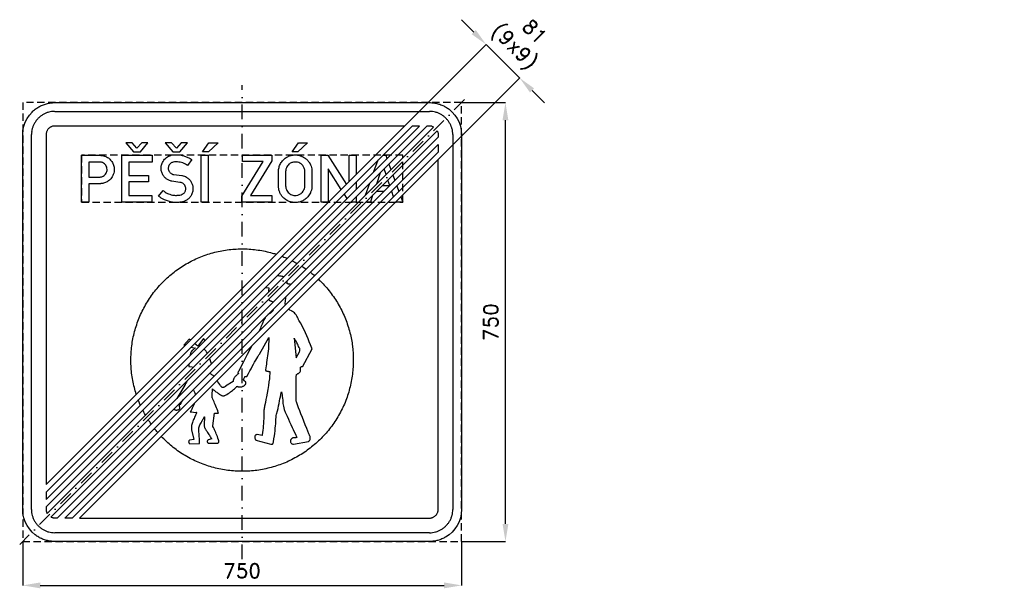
# Model space of a CAD drawing. Header units: millimetres. Extents: x -380 to 1302, y -455 to 517.
import ezdxf

# ---------------------------------------------------------------- set-up
doc = ezdxf.new("R2010")
doc.units = ezdxf.units.MM
doc.header["$LTSCALE"] = 5
doc.linetypes.add('ČERCHOVANÁX2', pattern=[2, 1, -0.5, 0, -0.5])
doc.linetypes.add('ČÁRKOVANÁX2', pattern=[1.5, 1, -0.5])
doc.layers.add('Kóty', color=2, linetype='Continuous')
doc.layers.add('Značka', color=7, linetype='Continuous')
doc.styles.get("Standard").update_dxf_attribs({"font": 'romand.shx', "height": 25})
doc.dimstyles.get("Standard").update_dxf_attribs({"dimtxt": 25, "dimasz": 30, "dimexe": 0.18, "dimexo": 0.0625, "dimgap": 12.5, "dimtad": 1, "dimdec": 0, "dimzin": 0, "dimdsep": 46, "dimtxsty": 'Standard', "dimcen": 0.09, "dimadec": 0, "dimazin": 0, "dimtfac": 1, "dimtdec": 0, "dimtofl": 0, "dimtmove": 0, "dimatfit": 3, "dimfxl": 1, "dimtolj": 1, "dimtzin": 0, "dimarcsym": 0})

# ---------------------------------------------------------------- blocks, each defined once
blk = doc.blocks.new('*D0')
at = {"layer": 'Defpoints', "color": 0, "transparency": 16777216}
for p in [(-375, -375.0625), (375, -375), (375, -450)]:
    blk.add_point(p, dxfattribs=at)
at = {"layer": 'Kóty', "color": 0, "lineweight": -2, "transparency": 16777216}
for p, q in [((-375, -375.125), (-375, -450.18)), ((375, -375.0625), (375, -450.18)), ((-345, -450), (345, -450))]:
    blk.add_line(p, q, dxfattribs=at)
at = {"layer": 'Kóty', "color": 0, "transparency": 16777216}
for points in [[(-345, -445), (-345, -455), (-375, -450)], [(345, -445), (345, -455), (375, -450)]]:
    blk.add_solid(points, dxfattribs=at)
at = {"layer": 'Kóty', "color": 0, "transparency": 16777216, "insert": (0, -425), "char_height": 25, "attachment_point": 5}
blk.add_mtext('\\A1;750', dxfattribs=at)
blk = doc.blocks.new('*D1')
at = {"layer": 'Defpoints', "color": 0, "transparency": 16777216}
for p in [(375, 374.9375), (450, 374.9375), (375, -375)]:
    blk.add_point(p, dxfattribs=at)
at = {"layer": 'Kóty', "color": 0, "lineweight": -2, "transparency": 16777216}
for p, q in [((375.0625, 374.9375), (450.18, 374.9375)), ((450, -345), (450, 344.9375)), ((375.0625, -375), (450.18, -375))]:
    blk.add_line(p, q, dxfattribs=at)
at = {"layer": 'Kóty', "color": 0, "transparency": 16777216}
for points in [[(445, 344.9375), (455, 344.9375), (450, 374.9375)], [(445, -345), (455, -345), (450, -375)]]:
    blk.add_solid(points, dxfattribs=at)
at = {"layer": 'Kóty', "color": 0, "transparency": 16777216, "insert": (425, -0.03125), "char_height": 25, "attachment_point": 5, "rotation": 90}
blk.add_mtext('\\A1;750', dxfattribs=at)

msp = doc.modelspace()

# ---------------------------------------------------------------- linework, layer by layer
at = {"layer": 'Kóty'}
for p, q in [((395.8, 495.5), (374.6, 516.7)), ((270.8, 328.1), (417.1, 474.4)), ((328.1, 270.8), (474.4, 417.1)), ((495.5, 395.8), (516.7, 374.6))]:
    msp.add_line(p, q, dxfattribs=at)
msp.add_lwpolyline([(474.3, 417), (417, 474.3)], dxfattribs=at)
for points in [[(399.3, 499), (392.2, 492), (417, 474.3)], [(499, 399.3), (492, 392.2), (474.3, 417)]]:
    msp.add_solid(points, dxfattribs=at)
at = {"layer": 'Značka', "color": 6, "linetype": 'ČERCHOVANÁX2', "ltscale": 5}
msp.add_line((380.2, 380.1), (-380.1, -380.2), dxfattribs=at)
at = {"layer": 'Značka', "color": 3}
for p, q in [((-320.3, 360), (-320.2, 360)), ((-320.2, 360), (-320, 360)), ((-320, 360), (320, 360)), ((320, 360), (320.2, 360)), ((320.2, 360), (320.3, 360)), ((-360, 320.2), (-360, 320.3)), ((-360, 320), (-360, 320.2)), ((-360, -320), (-360, 320)), ((360, 320.3), (360, 320.2)), ((360, 320.2), (360, 320)), ((360, 320), (360, -320)), ((-360, -320.2), (-360, -320)), ((-360, -320.3), (-360, -320.2)), ((360, -320), (360, -320.2)), ((360, -320.2), (360, -320.3)), ((-320.2, -360), (-320.3, -360)), ((-320, -360), (-320.2, -360)), ((320, -360), (-320, -360)), ((320.2, -360), (320, -360)), ((320.3, -360), (320.2, -360))]:
    msp.add_line(p, q, dxfattribs=at)
at = {"layer": 'Značka', "color": 6, "linetype": 'ČERCHOVANÁX2', "ltscale": 5}
msp.add_lwpolyline([(0, -405), (0, 405)], dxfattribs=at)
at = {"layer": 'Značka', "color": 3}
for points in [[(-320, -375), (-320.2, -375), (-320.4, -375, -0.032177), (-327.5, -374.5, -0.035432), (-334.5, -373.1, -0.036231), (-341.3, -370.8, -0.034387), (-347.6, -367.6, -0.03373), (-353.6, -363.6), (-358.9, -358.9), (-363.6, -353.6), (-367.6, -347.6), (-370.8, -341.3), (-373.1, -334.5), (-374.5, -327.5), (-375, -320.4), (-375, -320.2), (-375, -320), (-375, 320), (-375, 320.2), (-375, 320.4), (-374.5, 327.5), (-373.1, 334.5), (-370.8, 341.3), (-367.6, 347.6), (-363.6, 353.6), (-358.9, 358.9, -0.03416), (-353.6, 363.6, -0.034204), (-347.6, 367.6, -0.03407), (-341.3, 370.7, -0.033398), (-334.5, 373.1, -0.034117), (-327.5, 374.5, -0.036743), (-320.4, 375), (-320.2, 375), (-320, 375), (320, 375), (320.2, 375), (320.4, 375, -0.032185), (327.5, 374.5, -0.035434), (334.5, 373.1, -0.036239), (341.3, 370.8, -0.034384), (347.6, 367.6, -0.033737), (353.6, 363.6), (358.9, 358.9), (363.6, 353.6), (367.6, 347.6), (370.8, 341.3), (373.1, 334.5), (374.5, 327.5), (375, 320.4), (375, 320.2), (375, 320), (375, -320), (375, -320.2), (375, -320.4), (374.5, -327.5), (373.1, -334.5), (370.8, -341.3), (367.6, -347.6), (363.6, -353.6), (358.9, -358.9), (353.6, -363.6), (347.6, -367.6, -0.034074), (341.3, -370.7, -0.033398), (334.5, -373.1, -0.034121), (327.5, -374.5, -0.036746), (320.4, -375), (320.2, -375), (320, -375), (-320, -375)], [(-274.5, 205), (-274.5, 285), (-242.1, 285), (-241.7, 284.9), (-241.2, 284.9, -0.025321), (-237.1, 284.1, -0.042915), (-233.1, 282.8, -0.079594), (-227.2, 279.3, -0.076504), (-222.7, 274.1, -0.076885), (-219.7, 268, -0.075746), (-218.6, 261.2, -0.09403), (-220.1, 252.4, -0.098344), (-224.6, 244.8, -0.073292), (-229.4, 240.5, -0.067694), (-235.2, 237.7, -0.034182), (-238.2, 236.8, -0.037871), (-241.3, 236.5, -0.004846), (-241.8, 236.4, -0.001769), (-242.4, 236.4), (-262.2, 236.4), (-262.2, 205), (-274.5, 205)], [(-262.2, 273.5), (-262.2, 247.8), (-243.3, 247.8), (-242.9, 247.8, 0.007656), (-242.5, 247.8, 0.067169), (-239.9, 248.3, 0.057744), (-237.4, 249.4, 0.071699), (-234.5, 251.6, 0.074514), (-232.4, 254.5, 0.068296), (-231.2, 257.5, 0.065277), (-230.8, 260.8, 0.077226), (-231.4, 264.6, 0.083733), (-233.1, 268.1, 0.073386), (-235.4, 270.6, 0.066094), (-238.4, 272.4, 0.042638), (-240.3, 273.1, 0.049236), (-242.4, 273.5), (-242.7, 273.5), (-243, 273.5), (-262.2, 273.5)], [(-134.8, 224.6), (-134.1, 224), (-133.3, 223.4, 0.039109), (-129.6, 220.9, 0.032119), (-125.6, 219.1, 0.032644), (-121.3, 217.6, 0.039896), (-116.9, 216.7, 0.024469), (-113.9, 216.5, 0.014314), (-110.9, 216.6, 0.035315), (-106.4, 216.9, 0.084162), (-102.2, 218.3, 0.055223), (-100.2, 219.6, 0.056054), (-98.5, 221.3, 0.057288), (-97.3, 223.2, 0.056896), (-96.5, 225.5, 0.062813), (-96.2, 228, 0.064421), (-96.5, 230.6, 0.085842), (-97.9, 233.8, 0.089201), (-100.3, 236.3, 0.071849), (-102.8, 237.8, 0.059276), (-105.6, 238.6), (-105.9, 238.6), (-106.3, 238.7), (-120.2, 240.5), (-120.8, 240.6), (-121.3, 240.8, -0.017782), (-124, 241.7, -0.032281), (-126.6, 242.9, -0.062183), (-130.5, 245.6, -0.055267), (-133.8, 249.1, -0.068798), (-136.8, 254.6, -0.07289), (-138.3, 260.6, -0.074642), (-138.1, 266.8, -0.072249), (-136.2, 272.7, -0.094618), (-131.1, 279.7, -0.103585), (-123.8, 284.2, -0.055203), (-119.3, 285.5, -0.035105), (-114.5, 286, -0.029408), (-109.2, 285.9, -0.030632), (-103.9, 285.1, -0.032939), (-98.2, 283.6, -0.029901), (-92.7, 281.4, -0.01955), (-89.9, 280, -0.02894), (-87.2, 278.4), (-86.7, 278), (-86.2, 277.6), (-93.1, 267.8), (-94, 268.3), (-94.9, 268.9, 0.031821), (-99.1, 271, 0.035487), (-103.6, 272.5, 0.037919), (-108.1, 273.5, 0.035627), (-112.9, 273.7, 0.056966), (-117.9, 273.2, 0.118683), (-122.3, 271.2, 0.089604), (-124.5, 268.7, 0.077131), (-125.8, 265.7, 0.051033), (-126.2, 263.6, 0.054991), (-126.2, 261.5, 0.076542), (-125.4, 258.6, 0.070202), (-123.7, 256, 0.053217), (-122.1, 254.4, 0.057464), (-120.2, 253.2, 0.030544), (-119.2, 252.8, 0.033018), (-118.2, 252.4, 0.019565), (-117.3, 252.3), (-116.5, 252.2), (-103.3, 250.4), (-102.9, 250.4), (-102.4, 250.3, -0.057692), (-98.7, 249.3, -0.045335), (-95.2, 247.5, -0.062103), (-90.6, 244, -0.068456), (-87.1, 239.3, -0.067366), (-84.8, 234.2, -0.06452), (-84, 228.6, -0.073547), (-84.7, 222.2, -0.075687), (-87.2, 216.2, -0.065672), (-90.5, 211.8, -0.066699), (-94.9, 208.4, -0.056064), (-99.6, 206.2, -0.038275), (-104.6, 205, -0.042207), (-111.9, 204.2, -0.042483), (-119.1, 204.8, -0.040683), (-126.1, 206.3, -0.036911), (-132.8, 209, -0.028943), (-137.3, 211.3, -0.038949), (-141.3, 214.2), (-142, 214.8), (-142.7, 215.4), (-134.8, 224.6)], [(62.2, 257.8), (62.2, 258.5), (62.2, 259.1, -0.030687), (62.7, 262.5, -0.031044), (63.5, 265.8, -0.066301), (66.6, 272.4, -0.068499), (71.3, 277.9, -0.061869), (76.5, 281.8, -0.059932), (82.5, 284.4, -0.057345), (88.7, 285.5, -0.057579), (94.9, 285.3, -0.056914), (100.9, 283.8, -0.057506), (106.4, 280.9, -0.055386), (111.1, 277.2, -0.053453), (114.8, 272.5, -0.043054), (117, 268.5, -0.048869), (118.5, 264.1), (118.9, 261.8), (119.2, 259.4), (119.3, 259), (119.3, 258.6), (119.3, 231.8), (119.2, 231.2), (119.2, 230.5, -0.035791), (118.3, 225.6, -0.047845), (116.6, 220.8, -0.078792), (112.4, 214.1, -0.073102), (106.3, 209, -0.060123), (100.5, 206, -0.059856), (94.2, 204.5, -0.071117), (86.3, 204.6, -0.074185), (78.8, 206.8, -0.066044), (72.8, 210.5, -0.061701), (68, 215.4, -0.047078), (65.2, 219.7, -0.053872), (63.4, 224.4, -0.030248), (62.7, 227.5), (62.3, 230.7), (62.2, 231.5), (62.2, 232.2), (62.2, 257.8)], [(74.3, 257.8), (74.3, 232.2), (74.4, 231.7), (74.4, 231.2, 0.037638), (74.8, 228.7, 0.04167), (75.7, 226.3, 0.062869), (77.5, 223, 0.060177), (80.2, 220.2, 0.059413), (83.2, 218.1, 0.064319), (86.7, 216.8, 0.050522), (89.6, 216.4, 0.044554), (92.5, 216.5, 0.073903), (97.4, 217.8, 0.084999), (101.7, 220.6, 0.073627), (104.5, 223.8, 0.063587), (106.3, 227.8), (106.9, 229.7, 0.042686), (107.2, 231.7), (107.2, 232), (107.2, 232.3), (107.2, 257.7), (107.2, 258.2), (107.2, 258.6, 0.062612), (106.7, 261.4, 0.048354), (105.7, 264.1, 0.076888), (102.7, 268.4, 0.083755), (98.6, 271.5, 0.069839), (94.8, 273.1, 0.066669), (90.6, 273.5, 0.088518), (84.9, 272.5, 0.098127), (80, 269.6, 0.062856), (77.6, 266.9, 0.051402), (75.8, 263.8, 0.039528), (74.9, 261.3, 0.050769), (74.4, 258.7), (74.3, 258.2), (74.3, 257.8)]]:
    msp.add_lwpolyline(points, format="xyb", dxfattribs=at)
at = {"layer": 'Značka', "color": 6, "linetype": 'ČÁRKOVANÁX2', "ltscale": 2.5}
for points in [[(-375, -375), (375, -375), (375, 375), (-375, 375)], [(-274.5, 205), (274.5, 205), (274.5, 285), (-274.5, 285)]]:
    msp.add_lwpolyline(points, close=True, dxfattribs=at)
at = {"layer": 'Značka', "color": 3}
for points in [[(-335, -303.2), (303.2, 335), (290.5, 335), (-335, -290.5)], [(-303.2, -335), (335, 303.2), (335, 290.5), (-290.5, -335)]]:
    msp.add_lwpolyline(points, close=True, dxfattribs=at)
for points in [[(-335, -320), (-335, -320.1), (-335, -320.1, 0.032177), (-334.9, -322.1, 0.035441), (-334.5, -324, 0.036268), (-333.8, -325.8, 0.022361), (-333.3, -326.9), (326.9, 333.3, 0.022081), (325.8, 333.8, 0.033375), (324, 334.5, 0.034152), (322.1, 334.9, 0.036782), (320.1, 335), (320.1, 335), (320, 335), (315.9, 335), (-335, -315.9)], [(-320.1, 335), (-320.1, 335), (-322.1, 334.9, 0.035395), (-324, 334.5, 0.036252), (-325.8, 333.8, 0.034424), (-327.5, 333, 0.033719), (-329.2, 331.9, 0.034079), (-330.6, 330.6, 0.034203), (-331.9, 329.2, 0.03424), (-333, 327.5, 0.034036), (-333.8, 325.8, 0.033414), (-334.5, 324, 0.034135), (-334.9, 322.1, 0.036746), (-335, 320.1), (-335, 320.1), (-335, 320), (-335, -277.7), (277.7, 335), (-320, 335)], [(-324, -334.5, -0.033411), (-325.8, -333.8, -0.022094), (-326.9, -333.3), (333.3, 326.9, -0.022358), (333.8, 325.8, -0.036246), (334.5, 324, -0.035399), (334.9, 322.1, -0.032207), (335, 320.1), (335, 320.1), (335, 320), (335, 315.9), (-315.9, -335), (-320, -335), (-320.1, -335), (-320.1, -335, -0.036745), (-322.1, -334.9, -0.034127)], [(320.1, -335), (320.1, -335, 0.032174), (322.1, -334.9, 0.035445), (324, -334.5, 0.036263), (325.8, -333.8, 0.034405), (327.5, -333, 0.03371), (329.2, -331.9, 0.034093), (330.6, -330.6, 0.034186), (331.9, -329.2, 0.034242), (333, -327.5, 0.034026), (333.8, -325.8, 0.033372), (334.5, -324, 0.034144), (334.9, -322.1, 0.03678), (335, -320.1), (335, -320.1), (335, -320), (335, 277.7), (-277.7, -335), (320, -335)]]:
    msp.add_lwpolyline(points, format="xyb", close=True, dxfattribs=at)
for points in [[(-185.9, 290.7), (-173.8, 290.7), (-160.9, 306.4), (-171.6, 306.4), (-179.8, 297.1), (-188, 306.4), (-198.8, 306.4), (-185.9, 290.7)], [(-118.4, 290.7), (-106.3, 290.7), (-93.4, 306.4), (-104.1, 306.4), (-112.3, 297.1), (-120.5, 306.4), (-131.3, 306.4), (-118.4, 290.7)], [(-56.9, 306.4), (-41.2, 306.4), (-57.6, 290.7), (-67.6, 290.7), (-56.9, 306.4)], [(96.1, 306.4), (111.8, 306.4), (95.4, 290.7), (85.4, 290.7), (96.1, 306.4)], [(-205.6, 205), (-205.6, 285), (-154, 285), (-154, 273.5), (-193.5, 273.5), (-193.5, 250.7), (-159.8, 250.7), (-159.8, 239.9), (-193.5, 239.9), (-193.5, 216.4), (-154.1, 216.4), (-154.1, 205), (-205.6, 205)], [(-70, 205), (-70, 285), (-57.9, 285), (-57.9, 205), (-70, 205)], [(-0.7, 205), (-0.7, 215.1), (35.7, 274.2), (0.7, 274.2), (0.7, 285), (50.8, 285), (50.8, 275.6), (14.3, 216.5), (50.8, 216.5), (50.8, 205), (-0.7, 205)], [(135, 205), (135, 285), (146.4, 285), (178.1, 235.3)], [(182.8, 240.1), (182.8, 285), (195.1, 285), (195, 252.3)], [(225.2, 257.1), (232.5, 277)], [(240.5, 285), (245.5, 285), (247.5, 279.4)], [(250.9, 270), (254.3, 260.7)], [(169.5, 226.8), (147.1, 262), (147.1, 205), (135, 205)], [(235.8, 254.9), (229.5, 235.8)], [(245.9, 252.3), (242.7, 261.8)], [(195, 239.5), (195, 226.8)], [(210.8, 217.1), (218, 237.1)], [(252.2, 233.5), (249.1, 242.7)], [(257.7, 251.3), (261.1, 242)], [(179.5, 211.3), (174.5, 219.1)], [(242, 222.9), (229.2, 222.9)], [(239.9, 233.5), (252.2, 233.5)], [(258.6, 214.1), (255.7, 222.9), (254.7, 222.9)], [(264.5, 232.6), (267.9, 223.3)], [(195, 214.1), (195, 205), (185.9, 205)], [(223, 216.6), (219.2, 205), (211.4, 205)], [(271.2, 214), (274.5, 205), (262.3, 205)]]:
    msp.add_lwpolyline(points, dxfattribs=at)
at = {"layer": 'Značka', "color": 5}
for points in [[(-180.8, -123.5, -0.016926), (-184.2, -111.8, -0.034417), (-188.8, -87.3, -0.034416), (-190, -62.5, -0.03441), (-188.1, -37.7, -0.034416), (-182.9, -13.4, -0.034414), (-174.7, 10, -0.034417), (-163.3, 32.1, -0.034421), (-149.3, 52.7, -0.034421), (-132.6, 71.1, -0.034415), (-113.7, 87.3, -0.034415), (-92.8, 100.8, -0.034418), (-70.4, 111.5, -0.034416), (-46.8, 119.2, -0.034417), (-22.3, 123.8, -0.034416), (2.5, 125, -0.034415), (27.3, 123.1, -0.034416), (51.6, 117.9, -0.010036), (58.5, 115.8, -0.010036)], [(68, 112.5, -0.010548), (75, 109.6, -0.002936), (77, 108.8)], [(85.6, 104.7, -0.012985), (93.9, 100.2)], [(101.8, 95.5, -0.012702), (109.5, 90.4, -0.012702)], [(116.8, 85, -0.001562), (117.7, 84.3, -0.010943), (123.8, 79.2, -0.010943)], [(71, 77.3), (70.8, 77.4, 0.018328), (68.2, 78, 0.017148), (65.7, 78.5, 0.018232), (62.8, 78.8, 0.018183), (59.9, 78.9, 0.000444), (59.8, 78.9, 0.000444)], [(130.5, 73.2, -0.010992), (136.1, 67.6, -0.03441), (152.3, 48.7, -0.034481), (165.8, 27.8, -0.034424), (176.5, 5.4, -0.034074), (184.2, -18.2, -0.03279), (188.7, -41.4, -0.034267), (190, -65)], [(-81.9, -139.2), (-82.2, -140), (-83.2, -142.5), (-84.3, -144.9), (-85.2, -146.9), (-86.2, -148.8), (-87.3, -150.9), (-88.5, -152.9), (-88.7, -153.3), (-88.9, -153.6), (-77.5, -154.4), (-77.7, -154.7), (-77.8, -155), (-78.8, -156.9), (-79.7, -158.9), (-80.5, -160.8), (-81.3, -162.7), (-82.1, -164.6), (-82.9, -166.5), (-83.5, -168.1), (-84.1, -169.6), (-84.9, -171.6), (-85.6, -173.6), (-86, -175.1), (-86.3, -176.6), (-86.5, -177.8), (-86.6, -179), (-86.7, -180.3), (-86.7, -181.6), (-86.6, -182.6), (-86.5, -183.7), (-86.4, -184.9), (-86.2, -186), (-86.2, -186.2), (-86.1, -186.4), (-82.8, -200.5), (-90.1, -202), (-90.2, -202.1), (-90.3, -202.2), (-90.7, -202.5), (-91, -202.9), (-91.2, -203.5), (-91.3, -204), (-91.4, -204.8), (-91.3, -205.5), (-91.1, -206.2), (-90.7, -206.9), (-90.5, -207.2), (-90.1, -207.5), (-89.8, -207.8), (-89.5, -208), (-89.4, -208), (-89.3, -208), (-72.7, -207.8), (-72.7, -207.4), (-72.7, -207), (-72.8, -204.2), (-72.9, -201.4), (-73.1, -198.7), (-73.3, -196), (-73.5, -193.3), (-73.7, -190.6), (-73.8, -188.4), (-73.9, -186.2), (-74, -183.9), (-74, -181.6), (-74, -181.2), (-74, -180.8), (-73.9, -180.5), (-73.8, -180.1), (-73.6, -179.5), (-73.3, -178.9), (-72.7, -177.3), (-72.1, -175.8), (-71.1, -173.9), (-70.2, -172.1), (-69.1, -170.2), (-68.1, -168.4), (-67.2, -167), (-66.4, -165.5), (-65.5, -164), (-64.7, -162.4), (-64.6, -162.1), (-64.4, -161.8), (-64.7, -175.7), (-64.7, -175.8), (-64.7, -176), (-64.7, -177), (-64.7, -178), (-64.5, -178.8), (-64.4, -179.7), (-64.2, -180.4), (-63.9, -181.1), (-63.7, -181.6), (-63.4, -182.1), (-63, -182.7), (-62.6, -183.2), (-61.3, -185.1), (-60, -187), (-59, -188.6), (-57.9, -190.2), (-56.9, -191.9), (-55.8, -193.5), (-55, -194.8), (-54.1, -196.2), (-53.2, -197.6), (-52.2, -199), (-52.1, -199.2), (-51.9, -199.5), (-57.8, -201.1), (-57.9, -201.2), (-58, -201.3), (-58.6, -201.7), (-59, -202.3), (-59.3, -202.7), (-59.5, -203.1), (-59.6, -203.5), (-59.7, -204), (-59.6, -204.4), (-59.5, -204.8), (-59.3, -205.2), (-59.1, -205.6), (-58.9, -205.9), (-58.6, -206.2), (-58.3, -206.5), (-57.9, -206.7), (-57.8, -206.8), (-57.7, -206.9), (-41.3, -206.8), (-41.2, -206.8), (-41.1, -206.7), (-40.7, -206.2), (-40.3, -205.7), (-40, -205.2), (-39.8, -204.8), (-39.7, -204.4), (-39.6, -204), (-39.6, -203.5), (-39.6, -203.1), (-39.7, -202.6), (-39.9, -202.2), (-40.1, -201.7), (-40.3, -201.1), (-41.4, -198.4), (-42.3, -195.7), (-43.2, -193.3), (-44.2, -191), (-45.2, -188.6), (-46.2, -186.3), (-47, -184.3), (-47.9, -182.4), (-48.8, -180.3), (-49.8, -178.3), (-49.9, -177.9), (-50.1, -177.6), (-47.3, -155.5), (-40.6, -155.6), (-40.8, -155.1), (-40.9, -154.7), (-41.8, -151.9), (-42.8, -149.1), (-43.8, -146.4), (-44.9, -143.8), (-46, -141.1), (-47.1, -138.5), (-48, -136.4), (-48.9, -134.3), (-49.9, -132), (-50.8, -129.7), (-51, -129.3), (-51.2, -128.9), (-51.2, -128.7), (-51.2, -128.5), (-51.2, -128.1), (-51.2, -127.7), (-51.3, -126.6), (-51.3, -125.5), (-51.2, -124), (-51.2, -122.5), (-51.1, -121.1), (-51, -119.6), (-50.9, -118.4), (-50.8, -117.3), (-50.7, -116.1), (-50.5, -114.9), (-50.4, -114.7), (-50.4, -114.4), (-50.2, -114.6), (-50, -114.8), (-49.6, -115.1), (-49.2, -115.5), (-48.3, -116.3), (-47.3, -117.1), (-46, -118.1), (-44.7, -119.1), (-43.4, -120.1), (-42, -121.1), (-41, -121.8), (-39.8, -122.5), (-38.4, -123.4), (-37, -124.3), (-35.7, -125, 0.041798), (-34.4, -125.7), (-33.5, -125.9, 0.038415), (-32.5, -126.1, 0.037531), (-31.5, -126.1, 0.035288), (-30.6, -125.9, 0.034962), (-29.5, -125.6), (-28.5, -125.2), (-27.2, -124.4), (-25.9, -123.6), (-23.8, -122.1), (-21.6, -120.7), (-19.8, -119.4), (-18, -118.1), (-16.3, -116.7), (-14.5, -115.3), (-13.2, -114.1), (-11.9, -112.9), (-10.5, -111.6), (-9.3, -110.2), (-9.1, -110), (-8.8, -109.7), (-8.5, -109.9), (-8.2, -110), (-7.6, -110.3), (-6.9, -110.5, 0.035368), (-5.5, -110.8, 0.033683), (-4, -110.9, 0.04785), (-1.7, -110.7, 0.045134), (0.4, -110.2, 0.039365), (2.2, -109.4, 0.043795), (3.8, -108.4), (4.7, -107.5), (5.6, -106.5), (6.1, -105.6), (6.4, -104.7), (6.5, -104.2), (6.6, -103.7), (6.6, -103.3), (6.5, -102.9), (6.5, -102.7), (6.4, -102.4), (6.2, -102.3), (6, -102.2), (5.6, -101.9), (5.2, -101.7), (4.5, -101.2), (3.8, -100.6), (3.4, -100.2), (3, -99.8), (2.8, -99.5), (2.7, -99.1), (2.6, -98.7), (2.6, -98.3), (2.6, -97.9), (2.7, -97.4), (2.9, -96.8), (3.2, -96.1), (3.9, -94.7), (4.7, -93.4), (4.9, -93.1), (5, -92.9), (8.2, -92.9), (8.5, -92.3), (8.8, -91.7), (11, -87.7), (13.1, -83.6), (15.2, -79.8), (17.2, -76), (19.3, -72.2), (21.4, -68.4), (23.2, -65.4), (24.9, -62.4), (26.9, -59.2), (28.8, -56.1), (29.2, -55.5), (29.5, -55), (45.4, -26.3), (45.3, -44.3), (45.2, -44.9), (45.1, -45.5), (44.6, -49.6), (44, -53.7), (43.5, -57.5), (42.9, -61.3), (42.3, -65.1), (41.8, -68.9), (41.4, -72), (41, -75), (40.6, -78.3), (40.2, -81.5), (40.2, -82.1), (40.1, -82.7), (40.2, -82.7), (40.2, -82.8), (40.3, -82.9), (40.4, -83), (40.7, -83.2), (40.9, -83.3), (41.5, -83.6), (42.1, -83.8), (42.9, -84), (43.7, -84.1), (44.5, -84.2), (45.3, -84.3), (46.2, -84.3), (47.1, -84.4), (47.3, -84.4), (47.4, -84.4), (47.4, -85.6), (47.3, -86.8), (47.2, -89.1), (47, -91.4), (46.5, -96.8), (45.9, -102.1), (45, -108.7), (44, -115.3), (42.8, -121.5), (41.6, -127.6), (40.7, -132.6), (39.7, -137.5), (38.3, -144, 0.027703), (37.3, -150.4), (37.1, -155.5), (37, -160.7), (36.9, -164.9), (36.7, -169.2), (36.5, -173.5), (36.2, -177.9), (35.8, -181.4), (35.4, -184.9), (34.9, -188.7), (34.2, -192.5), (34.1, -193.2), (34, -193.9), (25.8, -192.2), (25.6, -192.2), (25.4, -192.2, 0.0476), (24.4, -192.5, 0.058205), (23.5, -193), (22.9, -193.5), (22.3, -194.1), (21.9, -194.8), (21.7, -195.6), (21.5, -196.5), (21.5, -197.5), (21.7, -198.5), (22, -199.4), (22.3, -200), (22.6, -200.6), (23, -201.1), (23.4, -201.5), (23.5, -201.6), (23.7, -201.8), (48.8, -208.4), (48.9, -208.5), (49, -208.5), (49.8, -208.6, 0.046485), (50.6, -208.7, 0.036949), (51, -208.6), (51.5, -208.5), (51.9, -208.4), (52.2, -208.1), (52.6, -207.8), (52.8, -207.4), (53.1, -207), (53.3, -206.5), (53.5, -205.5), (53.7, -204.5), (54.4, -199.5), (55.2, -194.5), (55.8, -190.2), (56.3, -185.9), (56.7, -181.6), (57.1, -177.3), (57.4, -173.9), (57.6, -170.5), (57.7, -166.4), (58, -162.4, -0.033397), (59, -157.2), (60.4, -152), (61.3, -147.7), (62.2, -143.3), (63.1, -139), (64, -134.6), (64.7, -131.2), (65.4, -127.7), (66.2, -124), (66.9, -120.3), (67, -119.6), (67.2, -119), (67.3, -119.5), (67.4, -120), (67.7, -121.1), (67.9, -122.1), (68.3, -124.6), (68.7, -127), (69, -130.2), (69.3, -133.3), (69.5, -136.3), (69.8, -139.2), (70.1, -141.5), (70.5, -143.8), (71.1, -146.7), (71.9, -149.4, 0.02311), (74.2, -155.3), (76.8, -161), (79, -165.8), (81.1, -170.5), (83.3, -175.3), (85.6, -180), (87.4, -183.8), (89.2, -187.6), (91.1, -191.7), (93, -195.9), (93.3, -196.6), (93.7, -197.3), (93.5, -197.4), (93.4, -197.4), (93.2, -197.4), (93, -197.4), (92.4, -197.5), (91.9, -197.6), (91.2, -197.6), (90.5, -197.7), (89.7, -197.8), (89, -197.8), (88.5, -197.9), (87.9, -198), (87.3, -198), (86.6, -198.1), (86.5, -198.1), (86.4, -198.2), (86.3, -198.2), (86.2, -198.3), (85.9, -198.4), (85.7, -198.5), (85.2, -198.8), (84.8, -199.2), (84.2, -199.6), (83.7, -200.2), (83.3, -200.7), (83, -201.3), (82.8, -201.7), (82.6, -202.2), (82.5, -202.7), (82.4, -203.1), (82.4, -203.9), (82.5, -204.6), (82.8, -205.4), (83.1, -206.1), (83.6, -206.8), (84.2, -207.4), (84.8, -207.9), (85.5, -208.3), (86.4, -208.6), (87.3, -208.9), (87.5, -208.9), (87.7, -208.9), (113.2, -204.2), (113.3, -204.2), (113.4, -204.1), (114.2, -203.6), (114.9, -203), (115.4, -202.4), (115.8, -201.7), (116.2, -200.9), (116.4, -200.1), (116.5, -199.4), (116.5, -198.7), (116.5, -197.9), (116.4, -197.1), (116.4, -196.9), (116.3, -196.8), (116, -195.8), (115.7, -194.9), (114.9, -193.1), (114.2, -191.2), (112.4, -186.5), (110.5, -181.8), (108, -175.5), (105.4, -169.2), (102.9, -162.9), (100.4, -156.6), (98.5, -151.6), (96.6, -146.6), (94.7, -141.4), (92.9, -136.2), (92.6, -135.3), (92.3, -134.4), (92.5, -93.4), (92.5, -93.2), (92.6, -93), (92.6, -92), (92.7, -91), (92.7, -90.6), (92.9, -90.1), (93, -89.9), (93.1, -89.6), (93.3, -89.4), (93.5, -89.2), (93.7, -89), (94, -88.8), (94.4, -88.6), (94.8, -88.4), (95.4, -88.1), (96.1, -87.9), (96.2, -87.8), (96.4, -87.8), (96.5, -87.7), (96.5, -87.6), (96.7, -87.5), (96.8, -87.4), (97.2, -87), (97.6, -86.7), (98.1, -86.1), (98.6, -85.6), (99.1, -84.9), (99.5, -84.2), (99.7, -83.5), (99.9, -82.7), (99.9, -81.4), (99.8, -80.2), (99.6, -79.3), (99.6, -78.4), (99.6, -78), (99.7, -77.5), (99.8, -77.3), (99.9, -77.1), (100.1, -76.9), (100.2, -76.7), (100.5, -76.5), (100.7, -76.4), (101.1, -76.3), (101.4, -76.2), (101.8, -76.2, -0.017322), (102.1, -76.2), (102.5, -76.2), (102.9, -76.3), (103, -76.3), (103.2, -76.3), (119.5, -46), (119.2, -45.2), (118.9, -44.5), (116.9, -39.1), (114.8, -33.8), (112.8, -28.6), (110.6, -23.5), (108.3, -18.4), (106, -13.4), (104, -9.4), (102, -5.6), (99.8, -1.6), (97.4, 2.3), (97, 2.9), (96.6, 3.6), (96.5, 3.9), (96.3, 4.2), (96.1, 4.8), (95.9, 5.4), (95.3, 6.9), (94.6, 8.3), (93.5, 10.3), (92.3, 12.1), (90.9, 14), (89.3, 15.6), (87.8, 16.9), (86.3, 18, 0.029913), (84.1, 19.2), (81.8, 20.3), (80.1, 21.3), (79.2, 21.9)], [(39.9, 8.1), (39.1, 7.1), (38, 5.3), (37, 3.6), (36.2, 1.9), (35.1, -0.7), (34.1, -3.4, -0.019235), (30.1, -12.5), (28.3, -16.3)], [(-87.3, -42.7), (-79.8, -44.6), (-80.1, -44.8), (-80.5, -44.9, 0.043084), (-82.5, -46.1, 0.044849), (-84.2, -47.6, 0.041025), (-85.7, -49.2), (-86.9, -51.1), (-88, -53.3), (-88.9, -55.6), (-89.5, -57.7), (-89.5, -57.7)], [(-59.3, -52.9), (-60.7, -50.9, 0.030426), (-62.6, -48.8, 0.036198), (-64.9, -46.7, 0.007707), (-65.5, -46.4, 0.007707)], [(15.8, -41.5), (13.2, -46.7), (8.7, -55.3), (5.2, -62.3), (1.6, -69.2), (-2.1, -76.4), (-5.8, -83.7), (-6.5, -84.9), (-7.1, -86.2), (-5.6, -87.7), (-5.8, -87.8), (-5.9, -88), (-7.1, -89), (-8.2, -89.9), (-9.3, -90.8), (-10.4, -91.7), (-11.4, -92.7), (-12.3, -93.7), (-13, -94.6), (-13.7, -95.6), (-14.3, -96.7), (-14.8, -97.9), (-14.9, -98.2), (-15, -98.4), (-15, -98.4), (-15, -98.4), (-15, -98.5), (-15, -98.5), (-15, -98.7), (-15, -98.9), (-15.1, -99.2), (-15.1, -99.5), (-15.1, -99.9), (-15.1, -100.2), (-15.1, -100.5), (-15.1, -100.8), (-15.1, -101.1), (-15.1, -101.4), (-15.1, -101.4), (-15.1, -101.5), (-28.4, -109.8), (-28.5, -109.9), (-28.6, -110), (-29.5, -110.5), (-30.4, -111), (-31.2, -111.4), (-32, -111.6), (-32.5, -111.7, -0.042491), (-33, -111.8, -0.046311), (-33.5, -111.7), (-34, -111.6), (-34.5, -111.3), (-34.8, -111), (-35.3, -110.6), (-35.7, -110.1), (-35.8, -109.9), (-35.9, -109.8), (-36.3, -109.3), (-36.8, -108.8), (-37.5, -107.8), (-38.3, -106.7), (-39.9, -104.4), (-41.5, -102), (-42.8, -100)], [(190, -65), (190, -66.2), (190, -67.5, -0.03217), (188.1, -92.3, -0.035727), (182.9, -116.6, -0.036669), (174.7, -140.1, -0.034755), (163.3, -162.1, -0.034038), (149.3, -182.7, -0.034449), (132.6, -201.1, -0.034558), (113.7, -217.3, -0.034431), (92.8, -230.8, -0.034391), (70.4, -241.6, -0.034417), (46.8, -249.2, -0.034424), (22.3, -253.8, -0.034417), (-2.5, -255, -0.034416), (-27.3, -253.1, -0.034418), (-51.6, -247.9, -0.034413), (-75, -239.6, -0.034416), (-97.2, -228.3, -0.034416), (-117.7, -214.3, -0.034416), (-136.1, -197.6, -0.004113), (-138.2, -195.4, -0.004113)], [(-48.3, -92.8, 0.019178), (-49.5, -91.6, 0.032974), (-51.7, -90, 0.029249), (-54.1, -88.6, 0.018923), (-55.9, -87.8, 0.018923)], [(-173.8, -142, -0.009809), (-176.6, -135.4, -0.003666), (-177.5, -133, -0.003666)], [(-116.7, -148.5), (-116.2, -149), (-115.5, -149.4), (-114.8, -149.8), (-114, -150.1), (-113.7, -150.2), (-113.4, -150.3), (-113.2, -150.3), (-113, -150.3), (-112.7, -150.3, 0.005592), (-112.3, -150.3, 0.014943), (-111.5, -150.3, 0.01935), (-110.6, -150.2, 0.026143), (-109.8, -150, 0.034263), (-108.9, -149.8), (-108.3, -149.5), (-107.8, -149.1), (-107.3, -148.7), (-107, -148.3), (-106.7, -147.9), (-106.5, -147.5), (-106.3, -147), (-106.2, -146.4), (-106.2, -146.3), (-106.2, -146.1), (-106.2, -146.1), (-106.2, -146), (-106.3, -145.9), (-106.3, -145.8), (-106.5, -145.5), (-106.6, -145.2), (-106.8, -144.7), (-106.9, -144.3), (-107, -143.9), (-107.1, -143.4), (-107.1, -143.1), (-107.1, -142.7), (-107, -142.2), (-106.9, -141.7), (-106.8, -141.3), (-106.7, -141), (-106.5, -140.8), (-106.3, -140.7), (-106.2, -140.5), (-106, -140.4), (-105.7, -140.3), (-105.4, -140.3), (-105.2, -140.2), (-104.9, -140.1), (-104.9, -140.1), (-104.8, -140.1), (-104.6, -139.6), (-104.3, -139.1), (-103.9, -138.1), (-103.4, -137.1), (-102.1, -134.9), (-100.7, -132.7), (-100.2, -132.1)], [(-165.2, -158.8, -0.001595), (-165.8, -157.8, -0.01139), (-169.7, -150.6, -0.01139)], [(-155.4, -174.5, -0.012698), (-160.5, -166.8)], [(-144.2, -188.8, -0.012511), (-150, -181.8)]]:
    msp.add_lwpolyline(points, format="xyb", dxfattribs=at)
for points in [[(83.2, 64.1), (83, 64.2), (82.7, 64.3), (82.1, 64.5), (81.5, 64.6), (80.8, 64.7), (80, 64.9), (79.4, 65), (78.7, 65.1), (77.9, 65.2), (77.1, 65.2), (77, 65.2), (76.8, 65.2), (76.8, 70.5)], [(40.2, 59.3), (45.6, 58.4), (45.6, 58.2), (45.6, 57.9), (45.4, 56.2), (45.3, 54.5), (45.2, 52.9), (45.1, 51.5)], [(45.4, 39.1), (45.6, 38.7), (46, 38.1), (46.4, 37.6), (46.8, 37.1), (47.4, 36.7), (48.1, 36.3), (48.8, 36.1), (49.4, 35.8), (50.2, 35.5), (51.1, 35.3), (51.3, 35.3), (51.4, 35.2), (51.6, 35), (51.8, 34.8), (52.1, 34.4), (52.4, 33.9), (52.6, 33.5)], [(74, 29.5), (73.8, 31.1), (73.7, 32.9), (73.9, 35.2), (74.2, 37.5), (74.4, 39.6), (74.7, 41.7), (74.8, 43)], [(53.2, 21.4), (52.9, 20.4), (52.8, 20.2), (52.7, 19.9), (52.7, 19.8), (52.6, 19.7), (52.4, 19.5), (52.3, 19.3), (51.9, 18.8), (51.5, 18.3), (51, 17.6), (50.3, 17), (49.7, 16.4), (49, 15.8), (48.5, 15.4), (47.9, 15), (47.1, 14.5), (46.4, 14), (44.6, 12.8), (44.6, 12.8)], [(-88.2, -30.9), (-90.5, -29), (-99.5, -39.7), (-97.5, -40.2)], [(-63.1, -31.3), (-65.8, -28.1), (-75.5, -41.2), (-81.2, -36.6)], [(88.7, -27.5), (92.5, -61), (97.9, -51.1), (98, -51), (98, -50.9), (98.3, -50.2), (98.5, -49.4), (98.7, -48.7), (98.8, -48), (98.8, -47.3), (98.7, -46.5), (98.6, -45.9), (98.4, -45.3), (98, -44.5), (97.6, -43.6), (96.6, -41.6), (95.6, -39.5), (94.8, -37.8), (93.9, -36.2), (93, -34.5), (92.1, -32.9), (91.3, -31.7), (90.6, -30.5), (89.8, -29.2), (89, -27.9), (88.8, -27.7), (88.7, -27.5)], [(-52.5, -71.6), (-53, -69.8), (-54, -66.1), (-55, -62.7), (-55.3, -61.7)], [(-90.8, -71.7), (-90.8, -76.2), (-85.2, -76.3), (-85.2, -76.4), (-85.1, -76.6), (-84.9, -77.6), (-84.6, -78.3)], [(-57.5, -76.6), (-57.3, -76.1), (-57.1, -75), (-57.1, -74.9), (-57, -74.7), (-55.6, -74.7)], [(-92.8, -99.2), (-93.7, -100.6), (-94.9, -102.6), (-96.2, -104.7), (-97.3, -106.9), (-97.5, -107.3), (-97.7, -107.7), (-111.8, -130.9)], [(-83.8, -115.6), (-83.7, -115.8), (-83.5, -116.1), (-83.3, -116.5), (-82.7, -117.4), (-82.2, -118.4), (-81.6, -119.8), (-81, -121.2), (-80.5, -122.6), (-80.1, -124), (-80, -124.5)]]:
    msp.add_lwpolyline(points, dxfattribs=at)
at = {"layer": 'Značka', "color": 3}
for centre, radius, start, end in [((-321.3, 321.7), 37.9, 119.7455, 127.5856), ((-320.8, 321.8), 38.1, 112.6843, 120.4844), ((-320.5, 321.1), 38.8, 105.0362, 112.6893), ((-320.2, 322), 38.1, 98.0107, 105.8294), ((-320.6, 324.7), 35.3, 89.615, 98.0316), ((320.1, 319.7), 40.3, 82.3046, 89.6771), ((320.6, 323.4), 36.6, 74.199, 82.3185), ((321.6, 324), 35.8, 67.1741, 75.4805), ((320.8, 322.2), 37.7, 59.2908, 67.1736), ((321, 321.2), 38.5, 52.4383, 60.1632), ((-322.2, 320.8), 37.7, 149.288, 157.1725), ((-321.2, 321), 38.5, 142.4429, 150.1678), ((-321.6, 321.2), 38, 134.6362, 142.4434), ((-321.3, 321.7), 37.9, 127.5707, 135.4088), ((321.2, 321.5), 38.1, 44.6343, 52.4403), ((321.7, 321.3), 37.9, 37.5757, 45.414), ((321.7, 321.3), 37.9, 29.7451, 37.586), ((321.8, 320.8), 38.1, 22.6796, 30.4802), ((-319.7, 320.1), 40.3, 172.3067, 179.6794), ((-323.4, 320.6), 36.6, 164.2021, 172.322), ((-324, 321.6), 35.8, 157.1669, 165.4751), ((321.1, 320.5), 38.8, 15.0382, 22.6916), ((322, 320.2), 38.1, 8.0113, 15.8297), ((324.7, 320.6), 35.3, 359.6146, 8.0313), ((-324.8, -320.6), 35.2, 179.6101, 188.0276), ((-322, -320.2), 38.1, 188.0098, 195.8281), ((-321.1, -320.5), 38.8, 195.0375, 202.6922), ((-321.8, -320.8), 38.1, 202.6906, 210.49), ((322.2, -320.8), 37.7, 329.2903, 337.1741), ((324, -321.6), 35.8, 337.173, 345.4795), ((323.4, -320.6), 36.6, 344.1987, 352.318), ((319.7, -320.1), 40.3, 352.3046, 359.677), ((-321.7, -321.3), 37.9, 209.7383, 217.5799), ((-321.7, -321.3), 37.9, 217.5704, 225.4075), ((-321.2, -321.6), 38, 224.6399, 232.4485), ((-321, -321.2), 38.5, 232.4432, 240.1687), ((321.3, -321.7), 37.9, 299.7379, 307.5803), ((321.3, -321.7), 37.9, 307.5754, 315.4127), ((321.5, -321.2), 38, 314.638, 322.4454), ((321.2, -321), 38.5, 322.4387, 330.164), ((-320.8, -322.2), 37.7, 239.2875, 247.173), ((-321.6, -324), 35.8, 247.1658, 255.474), ((-320.6, -323.4), 36.6, 254.2017, 262.3214), ((-320.1, -319.7), 40.3, 262.3067, 269.6793), ((320.6, -324.7), 35.3, 269.6097, 278.0273), ((320.2, -322), 38.1, 278.0104, 285.8284), ((320.5, -321.1), 38.8, 285.0395, 292.6945), ((320.8, -321.8), 38.1, 292.6859, 300.4858)]:
    msp.add_arc(centre, radius, start, end, dxfattribs=at)

# ---------------------------------------------------------------- texts
at = {"layer": 'Kóty', "insert": (461, 553.2), "char_height": 25, "attachment_point": 1, "rotation": 315.082}
msp.add_mtext_dynamic_manual_height_columns('\\pi46.30769;81\\P\\pi15.35531;(9x9)', width=125.949, gutter_width=125, heights=[0], dxfattribs=at)

# ---------------------------------------------------------------- dimensions: what is measured, and where the dimension line sits
at = {"layer": 'Kóty'}
dim = msp.add_linear_dim(base=(450, 374.9), p1=(375, -375), p2=(375, 374.9), angle=90, dimstyle='Standard', dxfattribs=at)
dim.commit()
dim.dimension.update_dxf_attribs({"geometry": '*D1', "text_midpoint": (425, 0)})
dim = msp.add_linear_dim(base=(375, -450), p1=(-375, -375.1), p2=(375, -375), dimstyle='Standard', dxfattribs=at)
dim.commit()
dim.dimension.update_dxf_attribs({"geometry": '*D0', "text_midpoint": (0, -425)})

doc.saveas('drawing.dxf')
